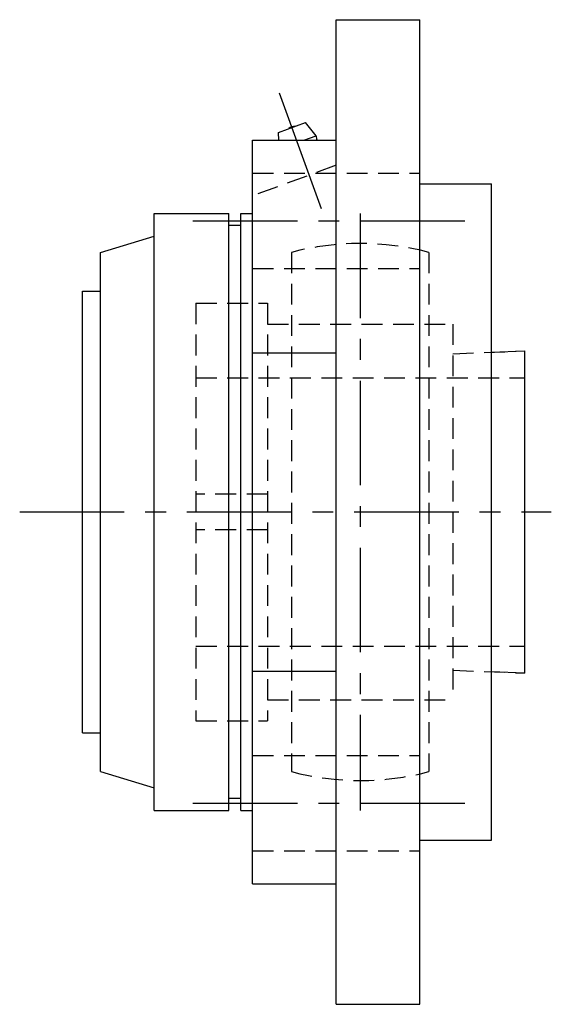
# Model space of a CAD drawing. Extents: x -93 to 221, y -92 to 221.
# Tile 10 of 10: x 132 to 221, y -83 to 83. Entities that reach past the tile are written whole.
import ezdxf

# ---------------------------------------------------------------- set-up
doc = ezdxf.new("R2010")
doc.units = 0
doc.header["$LTSCALE"] = 14
doc.linetypes.add('CENTER', pattern=[2, 1.25, -0.25, 0.25, -0.25])
doc.linetypes.add('HIDDEN', pattern=[0.375, 0.25, -0.125])
doc.layers.get('0').update_dxf_attribs({"linetype": 'CONTINUOUS'})
doc.layers.add('CENTER', color=1, linetype='CENTER')
doc.layers.add('HIDDEN', color=3, linetype='HIDDEN')

msp = doc.modelspace()

# ---------------------------------------------------------------- linework, layer by layer
for p, q in [((185.5, 82.5), (199.5, 82.5)), ((185.5, -82.5), (185.5, 82.5)), ((199.5, -82.5), (199.5, 82.5)), ((175.84, 63.62), (180.35, 65.27)), ((182.12, 63.04), (180.35, 65.27)), ((175.87, 62.29), (175.84, 63.62)), ((180.07, 62.29), (182.12, 63.04)), ((171.5, -62.29), (171.5, 62.29)), ((171.5, 62.29), (185.5, 62.29)), ((199.5, 55), (211.5, 55)), ((211.5, -55), (211.5, 55)), ((155, -50), (155, 50)), ((155, 50), (167.5, 50)), ((167.5, -50), (167.5, 50)), ((169.5, -50), (169.5, 50)), ((169.5, 50), (171.5, 50)), ((169.5, 48), (167.5, 48)), ((146, 43.5), (155, 46.24)), ((146, -43.5), (146, 43.5)), ((143, -37), (143, 37)), ((143, 37), (146, 37)), ((171.5, 26.69), (185.5, 26.69)), ((211.5, 26.77), (217, 27)), ((217, 27), (217, -27)), ((171.5, -26.69), (185.5, -26.69)), ((217, -27), (211.5, -26.77)), ((143, -37), (146, -37)), ((146, -43.5), (155, -46.24)), ((169.5, -48), (167.5, -48)), ((155, -50), (167.5, -50)), ((169.5, -50), (171.5, -50)), ((199.5, -55), (211.5, -55)), ((171.5, -62.29), (185.5, -62.29)), ((185.5, -82.5), (199.5, -82.5))]:
    msp.add_line(p, q)
for centre, radius, start, end in [((178.6, 63.05), 1.59, 89.555, 130.445), ((179.02, 61.91), 3.3, 6.6549, 20)]:
    msp.add_arc(centre, radius, start, end)
at = {"layer": 'CENTER', "linetype": 'CONTINUOUS'}
msp.add_line((183.05, 50.82), (176.01, 70.18), dxfattribs=at)
at = {"layer": 'CENTER'}
for p, q in [((189.5, 50), (189.5, -50)), ((161.5, 48.79), (209.5, 48.79)), ((132.5, 0), (221.5, 0)), ((161.5, -48.79), (209.5, -48.79))]:
    msp.add_line(p, q, dxfattribs=at)
at = {"layer": 'HIDDEN'}
for p, q in [((185.5, 58.1), (171.5, 53)), ((171.5, 56.79), (199.5, 56.79)), ((178, 43.51), (178, -43.51)), ((201, 43.51), (201, -43.51)), ((171.5, 40.79), (199.5, 40.79)), ((162, 35), (162, -35)), ((162, 35), (174, 35)), ((174, 35), (174, -35)), ((174, 31.5), (205, 31.5)), ((205, 31.5), (205, -31.5)), ((205, 26.5), (217, 27)), ((217, 27), (217, -27)), ((162, 22.5), (217, 22.5)), ((174, 3), (162, 3)), ((174, -3), (162, -3)), ((162, -22.5), (217, -22.5)), ((205, -26.5), (217, -27)), ((174, -31.5), (205, -31.5)), ((162, -35), (174, -35)), ((171.5, -40.79), (199.5, -40.79)), ((171.5, -56.79), (199.5, -56.79))]:
    msp.add_line(p, q, dxfattribs=at)
for start, end in [(75.1935, 104.8065), (255.1935, 284.8065)]:
    msp.add_arc((189.5, 0), 45, start, end, dxfattribs=at)

doc.saveas('drawing.dxf')
